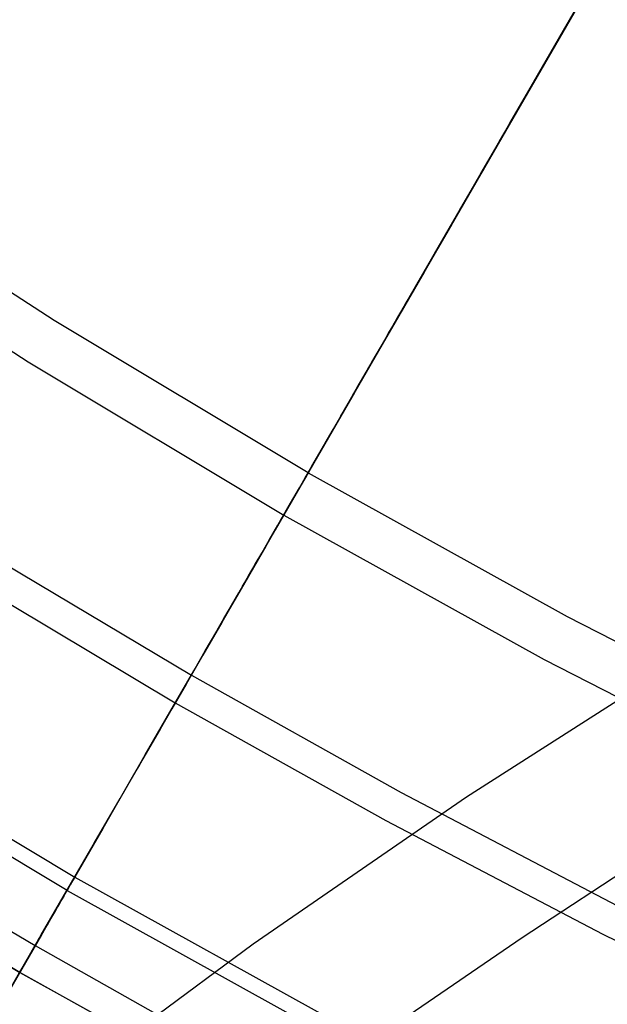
# Model space of a CAD drawing. Header units: millimetres. Extents: x -325 to 325, y -295 to 295.
# Tile 253 of 256: x -62 to -54, y -108 to -94. Entities that reach past the tile are written whole.
import ezdxf

# ---------------------------------------------------------------- set-up
doc = ezdxf.new("R2010")
doc.units = ezdxf.units.MM
doc.layers.add('Default', color=7, linetype='Continuous', true_color=0x000000)

msp = doc.modelspace()

# ---------------------------------------------------------------- linework, layer by layer
at = {"layer": 'Default', "extrusion": (0.866025, -0.5, 2.5748e-17)}
msp.add_lwpolyline([(-15.85, 149.244), (-15.92, 145.117), (-16.131, 140.995), (-16.482, 136.883), (-16.973, 132.785), (-17.603, 128.706), (-18.371, 124.651), (-19.278, 120.624), (-20.32, 116.631), (-21.498, 112.675), (-22.81, 108.762), (-24.255, 104.896), (-25.83, 101.081), (-27.535, 97.322), (-29.366, 93.623), (-31.322, 89.989), (-33.401, 86.424), (-35.6, 82.931), (-37.917, 79.515), (-40.349, 76.18), (-42.892, 72.93), (-45.545, 69.768), (-48.304, 66.699), (-51.166, 63.725), (-54.128, 60.85), (-57.186, 58.078), (-60.336, 55.412), (-63.575, 52.854), (-66.9, 50.408), (-70.306, 48.077), (-73.789, 45.863), (-77.346, 43.769), (-80.972, 41.798), (-84.663, 39.951), (-88.414, 38.23), (-92.222, 36.639), (-96.082, 35.178), (-99.99, 33.849), (-103.94, 32.654), (-107.929, 31.594), (-111.952, 30.671), (-116.004, 29.885)], dxfattribs=at)
at = {"layer": 'Default', "extrusion": (0.866025, -0.5, -1.05062e-16)}
msp.add_lwpolyline([(-116.662, 30.987), (-112.651, 31.765), (-108.668, 32.68), (-104.718, 33.729), (-100.807, 34.912), (-96.938, 36.228), (-93.116, 37.674), (-89.346, 39.25), (-85.631, 40.953), (-81.977, 42.782), (-78.387, 44.734), (-74.866, 46.808), (-71.417, 49), (-68.045, 51.308), (-64.753, 53.729), (-61.546, 56.262), (-58.427, 58.902), (-55.399, 61.646), (-52.467, 64.492), (-49.633, 67.437), (-46.901, 70.476), (-44.275, 73.606), (-41.756, 76.824), (-39.348, 80.126), (-37.055, 83.508), (-34.877, 86.966), (-32.819, 90.496), (-30.882, 94.095), (-29.069, 97.757), (-27.382, 101.479), (-25.822, 105.256), (-24.392, 109.084), (-23.092, 112.958), (-21.926, 116.874), (-20.894, 120.828), (-19.996, 124.815), (-19.235, 128.83), (-18.612, 132.868), (-18.126, 136.926), (-17.778, 140.997), (-17.57, 145.079), (-17.5, 149.164)], dxfattribs=at)
at = {"layer": 'Default'}
for points in [[(-61.26, -106.106), (-64.886, -103.929), (-68.435, -101.627), (-71.902, -99.204), (-75.283, -96.663), (-78.575, -94.007), (-81.773, -91.239), (-84.873, -88.362), (-87.873, -85.38), (-90.767, -82.296), (-93.554, -79.114), (-96.229, -75.838), (-98.789, -72.472), (-101.232, -69.019), (-103.553, -65.483), (-105.752, -61.87), (-107.825, -58.183), (-109.769, -54.427), (-111.582, -50.605)], [(-112.747, -51.134), (-110.914, -54.995), (-108.95, -58.79), (-106.856, -62.516), (-104.635, -66.167), (-102.288, -69.739), (-99.82, -73.228), (-97.233, -76.63), (-94.53, -79.94), (-91.715, -83.155), (-88.79, -86.272), (-85.759, -89.285), (-82.626, -92.192), (-79.395, -94.989), (-76.069, -97.673), (-72.653, -100.24), (-69.149, -102.688), (-65.564, -105.014), (-61.9, -107.214)], [(-61.9, -107.214), (-65.564, -105.014), (-69.149, -102.688), (-72.653, -100.24), (-76.069, -97.673), (-79.395, -94.989), (-82.626, -92.192), (-85.759, -89.285), (-88.79, -86.272), (-91.715, -83.155), (-94.53, -79.94), (-97.233, -76.63), (-99.82, -73.228), (-102.288, -69.739), (-104.635, -66.167), (-106.856, -62.516), (-108.95, -58.79), (-110.914, -54.995), (-112.747, -51.134)], [(-58.002, -100.462), (-61.435, -98.4), (-64.795, -96.221), (-68.077, -93.927), (-71.279, -91.522), (-74.395, -89.007), (-77.423, -86.386), (-80.359, -83.662), (-83.199, -80.839), (-85.939, -77.919), (-88.577, -74.906), (-91.11, -71.804), (-93.534, -68.617), (-95.847, -65.347), (-98.045, -62), (-100.127, -58.579), (-102.089, -55.088), (-103.93, -51.532)], [(-104.52, -51.824), (-102.669, -55.401), (-100.695, -58.911), (-98.602, -62.352), (-96.391, -65.718), (-94.065, -69.006), (-91.627, -72.212), (-89.08, -75.331), (-86.427, -78.361), (-83.671, -81.298), (-80.815, -84.137), (-77.863, -86.876), (-74.817, -89.512), (-71.683, -92.041), (-68.464, -94.461), (-65.162, -96.767), (-61.784, -98.959), (-58.331, -101.032)], [(-106.731, -52.982), (-104.865, -56.586), (-102.895, -60.095), (-100.826, -63.504), (-98.666, -66.811), (-96.421, -70.011), (-94.098, -73.105), (-91.702, -76.088), (-89.241, -78.96), (-86.721, -81.719), (-84.149, -84.366), (-81.529, -86.9), (-78.869, -89.321), (-76.175, -91.63), (-73.451, -93.828), (-70.704, -95.915), (-67.938, -97.893), (-65.159, -99.765), (-62.371, -101.531), (-59.579, -103.194)], [(-107.12, -53.175), (-105.246, -56.792), (-103.269, -60.313), (-101.193, -63.735), (-99.025, -67.054), (-96.772, -70.266), (-94.44, -73.37), (-92.036, -76.364), (-89.566, -79.247), (-87.037, -82.017), (-84.455, -84.673), (-81.826, -87.216), (-79.156, -89.646), (-76.452, -91.963), (-73.718, -94.169), (-70.961, -96.264), (-68.185, -98.249), (-65.396, -100.127), (-62.598, -101.9), (-59.796, -103.569)], [(-109.582, -54.334), (-107.641, -58.084), (-105.572, -61.765), (-103.377, -65.372), (-101.059, -68.901), (-98.621, -72.348), (-96.065, -75.709), (-93.395, -78.98), (-90.613, -82.156), (-87.723, -85.235), (-84.729, -88.212), (-81.634, -91.084), (-78.441, -93.847), (-75.155, -96.499), (-71.78, -99.036), (-68.319, -101.454), (-64.776, -103.752), (-61.156, -105.926)], [(-92.329, -81.84), (-90.874, -83.452), (-89.387, -85.043), (-87.868, -86.612), (-86.318, -88.157), (-84.737, -89.677), (-83.126, -91.173), (-81.485, -92.642), (-79.816, -94.084), (-78.118, -95.498), (-76.393, -96.884), (-74.64, -98.24), (-72.862, -99.566), (-71.058, -100.862), (-69.23, -102.125), (-67.378, -103.356), (-65.504, -104.554), (-63.607, -105.719), (-61.689, -106.849)], [(-40.483, -96.461), (-43.671, -97.922), (-46.806, -99.493), (-49.885, -101.171), (-52.904, -102.956), (-55.859, -104.844), (-58.746, -106.834), (-61.563, -108.922)], [(-41.463, -99.094), (-43.23, -99.93), (-44.982, -100.802), (-46.717, -101.708), (-48.434, -102.649), (-50.133, -103.624), (-51.811, -104.632), (-53.47, -105.673), (-55.106, -106.746), (-56.72, -107.85)], [(-58.002, -100.462), (-54.5, -102.404), (-50.933, -104.225), (-47.305, -105.92), (-43.621, -107.49), (-39.885, -108.932)], [(-58.331, -101.032), (-54.809, -102.986), (-51.222, -104.816), (-47.573, -106.522), (-43.868, -108.1), (-40.111, -109.55)], [(-59.579, -103.194), (-56.743, -104.78), (-53.819, -106.312), (-50.809, -107.783), (-47.713, -109.189), (-44.531, -110.524), (-41.267, -111.784)], [(-59.796, -103.569), (-56.949, -105.162), (-54.015, -106.698), (-50.994, -108.175), (-47.886, -109.586), (-44.693, -110.926), (-41.417, -112.191)], [(-61.156, -105.926), (-57.464, -107.974), (-53.703, -109.893), (-49.878, -111.681), (-45.993, -113.336), (-42.054, -114.856)], [(-61.26, -106.106), (-57.562, -108.158), (-53.794, -110.08), (-49.963, -111.871), (-46.071, -113.529), (-42.125, -115.051)], [(-61.689, -106.849), (-59.752, -107.945), (-57.795, -109.005), (-55.82, -110.029), (-53.828, -111.018), (-51.82, -111.969), (-49.796, -112.884), (-47.758, -113.761), (-45.708, -114.6), (-43.645, -115.401), (-41.571, -116.164)], [(-61.9, -107.214), (-58.163, -109.287), (-54.356, -111.229), (-50.484, -113.039), (-46.552, -114.714), (-42.565, -116.253)], [(-61.9, -107.214), (-58.163, -109.287), (-54.356, -111.229), (-50.484, -113.039), (-46.552, -114.714), (-42.565, -116.253)], [(-39.397, -117.364), (-42.874, -116.139), (-46.266, -114.83), (-49.571, -113.442), (-52.788, -111.981), (-55.916, -110.453), (-58.953, -108.862), (-61.9, -107.214)]]:
    msp.add_lwpolyline(points, dxfattribs=at)
at = {"layer": 'Default', "extrusion": (0.866025, -0.5, -6.76314e-16)}
msp.add_lwpolyline([(-117.634, 129.805), (-117.727, 130.916), (-117.797, 132.042), (-117.843, 133.183), (-117.865, 134.338), (-117.861, 135.506), (-117.831, 136.687), (-117.773, 137.881), (-117.688, 139.086), (-117.573, 140.301), (-117.429, 141.527), (-117.254, 142.761), (-117.048, 144.003), (-116.81, 145.252), (-116.539, 146.507), (-116.235, 147.767), (-115.897, 149.03), (-115.524, 150.296), (-115.115, 151.562), (-114.672, 152.828), (-114.192, 154.092), (-113.676, 155.353), (-113.124, 156.61), (-112.534, 157.86), (-111.908, 159.103), (-111.245, 160.337), (-110.545, 161.56), (-109.809, 162.771), (-109.036, 163.967), (-108.226, 165.149), (-107.381, 166.313), (-106.501, 167.459), (-105.586, 168.584), (-104.637, 169.688), (-103.655, 170.769), (-102.64, 171.824), (-101.594, 172.854), (-100.517, 173.857), (-99.411, 174.83), (-98.277, 175.773), (-97.116, 176.685), (-95.929, 177.565), (-94.718, 178.411), (-93.484, 179.223), (-92.229, 179.999), (-90.954, 180.739), (-89.66, 181.442), (-88.35, 182.108), (-87.025, 182.735), (-85.687, 183.324), (-84.337, 183.874), (-82.977, 184.384), (-81.608, 184.856), (-80.233, 185.288), (-78.852, 185.68), (-77.469, 186.033), (-76.083, 186.347), (-74.698, 186.623), (-73.313, 186.859), (-71.932, 187.058), (-70.554, 187.219), (-69.183, 187.343), (-67.819, 187.431), (-66.463, 187.483), (-65.116, 187.5)], dxfattribs=at)
at = {"layer": 'Default', "extrusion": (0.866025, -0.5, -3.62657e-16)}
msp.add_lwpolyline([(-65.116, 190.25), (-67.041, 190.217), (-68.963, 190.117), (-70.88, 189.95), (-72.791, 189.717), (-74.692, 189.418), (-76.582, 189.053), (-78.458, 188.623), (-80.318, 188.128), (-82.159, 187.568), (-83.981, 186.946), (-85.779, 186.26), (-87.553, 185.513), (-89.299, 184.704), (-91.017, 183.836), (-92.703, 182.908), (-94.357, 181.923), (-95.975, 180.88), (-97.556, 179.783), (-99.097, 178.631), (-100.599, 177.426), (-102.057, 176.17), (-103.471, 174.864), (-104.839, 173.51), (-106.159, 172.11), (-107.43, 170.664), (-108.649, 169.175), (-109.817, 167.645), (-110.931, 166.076), (-111.989, 164.468), (-112.992, 162.825), (-113.936, 161.148), (-114.822, 159.44), (-115.648, 157.701), (-116.414, 155.935), (-117.118, 154.144), (-117.759, 152.329), (-118.337, 150.493), (-118.85, 148.638), (-119.3, 146.767), (-119.684, 144.881), (-120.002, 142.983), (-120.255, 141.075), (-120.441, 139.159), (-120.56, 137.238), (-120.613, 135.314), (-120.6, 133.389), (-120.519, 131.466), (-120.372, 129.547)], dxfattribs=at)
at = {"layer": 'Default', "extrusion": (0.866025, -0.5, -8.46625e-16)}
msp.add_lwpolyline([(-114.896, 130.063), (-115.029, 131.792), (-115.101, 133.524), (-115.114, 135.258), (-115.066, 136.991), (-114.958, 138.722), (-114.791, 140.448), (-114.563, 142.167), (-114.276, 143.877), (-113.93, 145.576), (-113.525, 147.262), (-113.063, 148.933), (-112.542, 150.587), (-111.964, 152.222), (-111.33, 153.836), (-110.641, 155.427), (-109.896, 156.993), (-109.098, 158.532), (-108.247, 160.043), (-107.344, 161.523), (-106.391, 162.971), (-105.387, 164.385), (-104.335, 165.764), (-103.236, 167.105), (-102.092, 168.407), (-100.902, 169.669), (-99.67, 170.889), (-98.396, 172.066), (-97.082, 173.197), (-95.73, 174.282), (-94.341, 175.32), (-92.917, 176.309), (-91.459, 177.248), (-89.969, 178.136), (-88.45, 178.971), (-86.903, 179.754), (-85.329, 180.482), (-83.731, 181.156), (-82.111, 181.773), (-80.47, 182.334), (-78.811, 182.838), (-77.136, 183.284), (-75.446, 183.671), (-73.743, 184), (-72.03, 184.27), (-70.309, 184.48), (-68.582, 184.63), (-66.85, 184.72), (-65.116, 184.75)], dxfattribs=at)
at = {"layer": 'Default', "extrusion": (0.866025, -0.5, 2.95888e-16)}
msp.add_lwpolyline([(-117.634, 129.805), (-117.727, 130.916), (-117.797, 132.042), (-117.843, 133.183), (-117.865, 134.338), (-117.861, 135.506), (-117.831, 136.687), (-117.773, 137.881), (-117.688, 139.086), (-117.573, 140.301), (-117.429, 141.527), (-117.254, 142.761), (-117.048, 144.003), (-116.81, 145.252), (-116.539, 146.507), (-116.235, 147.767), (-115.897, 149.03), (-115.524, 150.296), (-115.115, 151.562), (-114.672, 152.828), (-114.192, 154.092), (-113.676, 155.353), (-113.124, 156.61), (-112.534, 157.86), (-111.908, 159.103), (-111.245, 160.337), (-110.545, 161.56), (-109.809, 162.771), (-109.036, 163.967), (-108.226, 165.149), (-107.381, 166.313), (-106.501, 167.459), (-105.586, 168.584), (-104.637, 169.688), (-103.655, 170.769), (-102.64, 171.824), (-101.594, 172.854), (-100.517, 173.857), (-99.411, 174.83), (-98.277, 175.773), (-97.116, 176.685), (-95.929, 177.565), (-94.718, 178.411), (-93.484, 179.223), (-92.229, 179.999), (-90.954, 180.739), (-89.66, 181.442), (-88.35, 182.108), (-87.025, 182.735), (-85.687, 183.324), (-84.337, 183.874), (-82.977, 184.384), (-81.608, 184.856), (-80.233, 185.288), (-78.852, 185.68), (-77.469, 186.033), (-76.083, 186.347), (-74.698, 186.623), (-73.313, 186.859), (-71.932, 187.058), (-70.554, 187.219), (-69.183, 187.343), (-67.819, 187.431), (-66.463, 187.483), (-65.116, 187.5)], dxfattribs=at)
at = {"layer": 'Default', "extrusion": (0.866025, -0.5, -6.86652e-16)}
msp.add_lwpolyline([(-111, 102.53), (-110.823, 101.501), (-110.682, 100.468), (-110.577, 99.429), (-110.508, 98.388), (-110.476, 97.345), (-110.479, 96.302), (-110.518, 95.259), (-110.594, 94.219), (-110.705, 93.181), (-110.853, 92.148), (-111.036, 91.121), (-111.254, 90.101), (-111.508, 89.089), (-111.797, 88.086), (-112.12, 87.094), (-112.477, 86.113), (-112.868, 85.146), (-113.292, 84.193), (-113.75, 83.255), (-114.239, 82.333), (-114.76, 81.429), (-115.312, 80.544), (-115.894, 79.678), (-116.506, 78.832), (-117.146, 78.009), (-117.815, 77.208), (-118.511, 76.431), (-119.234, 75.678), (-119.982, 74.951), (-120.755, 74.25), (-121.552, 73.577), (-122.372, 72.931), (-123.214, 72.314), (-124.076, 71.727), (-124.958, 71.17), (-125.859, 70.644), (-126.778, 70.149), (-127.713, 69.686), (-128.664, 69.256), (-129.629, 68.859), (-130.607, 68.496), (-131.597, 68.167), (-132.598, 67.873), (-133.609, 67.613), (-134.628, 67.388), (-135.654, 67.199), (-136.686, 67.046), (-137.723, 66.928), (-138.763, 66.846), (-139.805, 66.801), (-140.849, 66.791), (-141.892, 66.818), (-142.933, 66.881), (-143.972, 66.979), (-145.007, 67.114), (-146.036, 67.284), (-147.059, 67.49), (-148.074, 67.732), (-149.08, 68.008), (-150.076, 68.319), (-151.061, 68.664), (-152.033, 69.043), (-152.992, 69.456), (-153.935, 69.901), (-154.863, 70.379), (-155.773, 70.889), (-156.665, 71.43), (-157.538, 72.001), (-158.391, 72.603), (-159.222, 73.233), (-160.031, 73.892), (-160.817, 74.579), (-161.579, 75.292), (-162.315, 76.031), (-163.025, 76.796), (-163.708, 77.584), (-164.364, 78.396), (-164.991, 79.23), (-165.589, 80.085), (-166.157, 80.96), (-166.694, 81.855)], dxfattribs=at)
at = {"layer": 'Default', "extrusion": (-0.093104, -0.161261, 0.98251)}
for points in [[(-0.005, -95.466), (-0.1, -95.465), (-0.194, -95.46), (-0.289, -95.452), (-0.383, -95.44), (-0.477, -95.425), (-0.57, -95.407), (-0.663, -95.386), (-0.754, -95.362), (-0.845, -95.335), (-0.935, -95.304), (-1.024, -95.27), (-1.112, -95.234), (-1.198, -95.194), (-1.283, -95.151), (-1.366, -95.106), (-1.448, -95.057), (-1.527, -95.006), (-1.606, -94.952), (-1.682, -94.896), (-1.756, -94.836), (-1.828, -94.775), (-1.898, -94.71), (-1.966, -94.644), (-2.031, -94.575), (-2.094, -94.504), (-2.155, -94.431), (-2.213, -94.356), (-2.268, -94.278), (-2.32, -94.199), (-2.37, -94.119), (-2.417, -94.036), (-2.461, -93.952), (-2.503, -93.866), (-2.541, -93.78), (-2.576, -93.691), (-2.608, -93.602), (-2.637, -93.512), (-2.663, -93.42), (-2.686, -93.328), (-2.705, -93.235), (-2.721, -93.142), (-2.735, -93.048), (-2.744, -92.953), (-2.751, -92.859), (-2.754, -92.764), (-2.754, -92.669), (-2.751, -92.574), (-2.744, -92.479), (-2.735, -92.385), (-2.721, -92.291), (-2.705, -92.197), (-2.686, -92.104), (-2.663, -92.012), (-2.637, -91.921), (-2.608, -91.83), (-2.576, -91.741), (-2.541, -91.653), (-2.503, -91.566), (-2.461, -91.48), (-2.417, -91.396), (-2.37, -91.314), (-2.32, -91.233), (-2.268, -91.154), (-2.213, -91.077), (-2.155, -91.002), (-2.094, -90.928), (-2.031, -90.857), (-1.966, -90.789), (-1.898, -90.722), (-1.828, -90.658), (-1.756, -90.596), (-1.682, -90.537), (-1.606, -90.48), (-1.527, -90.426), (-1.448, -90.375), (-1.366, -90.327), (-1.283, -90.281), (-1.198, -90.239), (-1.112, -90.199), (-1.024, -90.162), (-0.935, -90.128), (-0.845, -90.098), (-0.754, -90.07), (-0.663, -90.046), (-0.57, -90.025), (-0.477, -90.007), (-0.383, -89.992), (-0.289, -89.981), (-0.194, -89.973), (-0.1, -89.968), (-0.005, -89.966)], [(-0.005, -89.966), (0.09, -89.968), (0.185, -89.973), (0.28, -89.981), (0.374, -89.992), (0.468, -90.007), (0.561, -90.025), (0.654, -90.046), (0.745, -90.07), (0.836, -90.098), (0.926, -90.128), (1.015, -90.162), (1.102, -90.199), (1.189, -90.239), (1.273, -90.281), (1.357, -90.327), (1.438, -90.375), (1.518, -90.426), (1.596, -90.48), (1.673, -90.537), (1.747, -90.596), (1.819, -90.658), (1.889, -90.722), (1.957, -90.789), (2.022, -90.857), (2.085, -90.928), (2.145, -91.002), (2.203, -91.077), (2.259, -91.154), (2.311, -91.233), (2.361, -91.314), (2.408, -91.396), (2.452, -91.48), (2.493, -91.566), (2.531, -91.653), (2.567, -91.741), (2.599, -91.83), (2.628, -91.921), (2.654, -92.012), (2.676, -92.104), (2.696, -92.197), (2.712, -92.291), (2.725, -92.385), (2.735, -92.479), (2.742, -92.574), (2.745, -92.669), (2.745, -92.764), (2.742, -92.859), (2.735, -92.953), (2.725, -93.048), (2.712, -93.142), (2.696, -93.235), (2.676, -93.328), (2.654, -93.42), (2.628, -93.512), (2.599, -93.602), (2.567, -93.691), (2.531, -93.78), (2.493, -93.866), (2.452, -93.952), (2.408, -94.036), (2.361, -94.119), (2.311, -94.199), (2.259, -94.278), (2.203, -94.356), (2.145, -94.431), (2.085, -94.504), (2.022, -94.575), (1.957, -94.644), (1.889, -94.71), (1.819, -94.775), (1.747, -94.836), (1.673, -94.896), (1.596, -94.952), (1.518, -95.006), (1.438, -95.057), (1.357, -95.106), (1.273, -95.151), (1.189, -95.194), (1.102, -95.234), (1.015, -95.27), (0.926, -95.304), (0.836, -95.335), (0.745, -95.362), (0.654, -95.386), (0.561, -95.407), (0.468, -95.425), (0.374, -95.44), (0.28, -95.452), (0.185, -95.46), (0.09, -95.465), (-0.005, -95.466)]]:
    msp.add_lwpolyline(points, dxfattribs=at)
at = {"layer": 'Default', "extrusion": (0.866025, -0.5, -3.5956e-15)}
msp.add_lwpolyline([(-114.896, 130.063), (-113.883, 120.846), (-112.584, 111.666), (-111, 102.53)], dxfattribs=at)
at = {"layer": 'Default', "extrusion": (0.866025, -0.5, -3.2331e-16)}
msp.add_lwpolyline([(-164.313, 83.23), (-163.967, 82.648), (-163.605, 82.071), (-163.226, 81.5), (-162.831, 80.935), (-162.419, 80.378), (-161.991, 79.828), (-161.547, 79.287), (-161.087, 78.755), (-160.612, 78.232), (-160.122, 77.721), (-159.616, 77.22), (-159.096, 76.731), (-158.562, 76.255), (-158.015, 75.791), (-157.454, 75.341), (-156.88, 74.905), (-156.295, 74.484), (-155.698, 74.078), (-155.089, 73.687), (-154.471, 73.313), (-153.842, 72.955), (-153.205, 72.614), (-152.559, 72.289), (-151.906, 71.983), (-151.245, 71.694), (-150.578, 71.423), (-149.906, 71.17), (-149.229, 70.935), (-148.548, 70.719), (-147.863, 70.521), (-147.176, 70.341), (-146.487, 70.18), (-145.796, 70.038), (-145.106, 69.913), (-144.415, 69.807), (-143.726, 69.719), (-143.038, 69.649), (-142.352, 69.596), (-141.669, 69.561), (-140.99, 69.543), (-140.315, 69.542), (-139.645, 69.557), (-138.979, 69.588), (-138.32, 69.636), (-137.667, 69.698), (-137.02, 69.776), (-136.381, 69.868), (-135.75, 69.974), (-135.126, 70.093), (-134.511, 70.226), (-133.904, 70.372), (-133.306, 70.53), (-132.718, 70.7), (-132.139, 70.881), (-131.57, 71.073), (-131.011, 71.275), (-130.462, 71.487), (-129.923, 71.709), (-129.395, 71.939), (-128.877, 72.178), (-128.37, 72.425), (-127.873, 72.679), (-127.387, 72.94), (-126.912, 73.208), (-126.166, 73.655), (-125.422, 74.134), (-124.681, 74.645), (-123.945, 75.19), (-123.215, 75.769), (-122.495, 76.383), (-122.138, 76.703), (-121.785, 77.032), (-121.434, 77.369), (-121.087, 77.715), (-120.744, 78.07), (-120.405, 78.434), (-120.071, 78.806), (-119.74, 79.187), (-119.415, 79.577), (-119.095, 79.976), (-118.781, 80.383), (-118.472, 80.798), (-118.169, 81.222), (-117.873, 81.654), (-117.583, 82.095), (-117.301, 82.543), (-117.025, 82.999), (-116.757, 83.464), (-116.497, 83.935), (-116.245, 84.414), (-116.002, 84.901), (-115.767, 85.394), (-115.541, 85.894), (-115.324, 86.401), (-115.116, 86.914), (-114.919, 87.433), (-114.731, 87.958), (-114.553, 88.488), (-114.386, 89.024), (-114.229, 89.565), (-114.083, 90.11), (-113.948, 90.66), (-113.824, 91.214), (-113.711, 91.771), (-113.61, 92.332), (-113.52, 92.895), (-113.442, 93.461), (-113.375, 94.03), (-113.321, 94.6), (-113.278, 95.172), (-113.248, 95.745), (-113.229, 96.319), (-113.223, 96.894), (-113.228, 97.468), (-113.246, 98.042), (-113.275, 98.615), (-113.317, 99.187), (-113.37, 99.758), (-113.435, 100.326), (-113.512, 100.893), (-113.601, 101.457), (-113.701, 102.018)], dxfattribs=at)
at = {"layer": 'Default', "extrusion": (0.866025, -0.5, -2.2206e-15)}
msp.add_lwpolyline([(-113.701, 102.018), (-114.925, 108.91), (-115.989, 115.843), (-116.893, 122.81), (-117.634, 129.805)], dxfattribs=at)
at = {"layer": 'Default', "extrusion": (-0.070102, -0.12142, 0.990123)}
for points in [[(-0.005, -95.852), (-0.067, -95.853), (-0.13, -95.855), (-0.193, -95.858), (-0.257, -95.863), (-0.321, -95.87), (-0.385, -95.878), (-0.45, -95.888), (-0.514, -95.9), (-0.579, -95.913), (-0.644, -95.927), (-0.71, -95.944), (-0.775, -95.962), (-0.839, -95.982), (-0.904, -96.003), (-0.969, -96.026), (-1.033, -96.051), (-1.097, -96.078), (-1.16, -96.106), (-1.223, -96.137), (-1.286, -96.168), (-1.347, -96.202), (-1.408, -96.237), (-1.469, -96.274), (-1.528, -96.312), (-1.587, -96.352), (-1.644, -96.394), (-1.701, -96.437), (-1.756, -96.482), (-1.81, -96.528), (-1.864, -96.575), (-1.915, -96.624), (-1.966, -96.674), (-2.015, -96.726), (-2.063, -96.778), (-2.109, -96.832), (-2.154, -96.887), (-2.198, -96.943), (-2.239, -96.999), (-2.28, -97.057), (-2.318, -97.116), (-2.355, -97.175), (-2.391, -97.235), (-2.424, -97.295), (-2.457, -97.357), (-2.487, -97.418), (-2.516, -97.48), (-2.542, -97.543), (-2.568, -97.606), (-2.591, -97.669), (-2.613, -97.732), (-2.634, -97.795), (-2.652, -97.858), (-2.669, -97.922), (-2.684, -97.985), (-2.698, -98.048), (-2.71, -98.111), (-2.721, -98.173), (-2.73, -98.236), (-2.738, -98.298), (-2.744, -98.36), (-2.749, -98.421), (-2.752, -98.482), (-2.754, -98.542), (-2.755, -98.602), (-2.754, -98.662), (-2.752, -98.722), (-2.749, -98.783), (-2.744, -98.844), (-2.738, -98.906), (-2.73, -98.968), (-2.721, -99.03), (-2.71, -99.093), (-2.698, -99.156), (-2.684, -99.219), (-2.669, -99.282), (-2.652, -99.345), (-2.634, -99.409), (-2.613, -99.472), (-2.591, -99.535), (-2.568, -99.598), (-2.542, -99.661), (-2.516, -99.723), (-2.487, -99.785), (-2.457, -99.847), (-2.424, -99.908), (-2.391, -99.969), (-2.355, -100.029), (-2.318, -100.088), (-2.28, -100.147), (-2.239, -100.204), (-2.198, -100.261), (-2.154, -100.317), (-2.109, -100.372), (-2.063, -100.425), (-2.015, -100.478), (-1.966, -100.529), (-1.915, -100.58), (-1.864, -100.628), (-1.81, -100.676), (-1.756, -100.722), (-1.701, -100.767), (-1.644, -100.81), (-1.587, -100.851), (-1.528, -100.891), (-1.469, -100.93), (-1.408, -100.967), (-1.347, -101.002), (-1.286, -101.035), (-1.223, -101.067), (-1.16, -101.097), (-1.097, -101.126), (-1.033, -101.152), (-0.969, -101.177), (-0.904, -101.201), (-0.839, -101.222), (-0.775, -101.242), (-0.71, -101.26), (-0.644, -101.276), (-0.579, -101.291), (-0.514, -101.304), (-0.45, -101.316), (-0.385, -101.325), (-0.321, -101.334), (-0.257, -101.34), (-0.193, -101.345), (-0.13, -101.349), (-0.067, -101.351), (-0.005, -101.352)], [(-0.005, -101.352), (0.058, -101.351), (0.121, -101.349), (0.184, -101.345), (0.247, -101.34), (0.312, -101.334), (0.376, -101.325), (0.44, -101.316), (0.505, -101.304), (0.57, -101.291), (0.635, -101.276), (0.7, -101.26), (0.765, -101.242), (0.83, -101.222), (0.895, -101.201), (0.96, -101.177), (1.024, -101.152), (1.088, -101.126), (1.151, -101.097), (1.214, -101.067), (1.276, -101.035), (1.338, -101.002), (1.399, -100.967), (1.459, -100.93), (1.519, -100.891), (1.577, -100.851), (1.635, -100.81), (1.691, -100.767), (1.747, -100.722), (1.801, -100.676), (1.854, -100.628), (1.906, -100.58), (1.957, -100.529), (2.006, -100.478), (2.054, -100.425), (2.1, -100.372), (2.145, -100.317), (2.188, -100.261), (2.23, -100.204), (2.271, -100.147), (2.309, -100.088), (2.346, -100.029), (2.382, -99.969), (2.415, -99.908), (2.447, -99.847), (2.478, -99.785), (2.506, -99.723), (2.533, -99.661), (2.559, -99.598), (2.582, -99.535), (2.604, -99.472), (2.624, -99.409), (2.643, -99.345), (2.66, -99.282), (2.675, -99.219), (2.689, -99.156), (2.701, -99.093), (2.712, -99.03), (2.721, -98.968), (2.729, -98.906), (2.735, -98.844), (2.739, -98.783), (2.743, -98.722), (2.745, -98.662), (2.745, -98.602), (2.745, -98.542), (2.743, -98.482), (2.739, -98.421), (2.735, -98.36), (2.729, -98.298), (2.721, -98.236), (2.712, -98.173), (2.701, -98.111), (2.689, -98.048), (2.675, -97.985), (2.66, -97.922), (2.643, -97.858), (2.624, -97.795), (2.604, -97.732), (2.582, -97.669), (2.559, -97.606), (2.533, -97.543), (2.506, -97.48), (2.478, -97.418), (2.447, -97.357), (2.415, -97.295), (2.382, -97.235), (2.346, -97.175), (2.309, -97.116), (2.271, -97.057), (2.23, -96.999), (2.188, -96.943), (2.145, -96.887), (2.1, -96.832), (2.054, -96.778), (2.006, -96.726), (1.957, -96.674), (1.906, -96.624), (1.854, -96.575), (1.801, -96.528), (1.747, -96.482), (1.691, -96.437), (1.635, -96.394), (1.577, -96.352), (1.519, -96.312), (1.459, -96.274), (1.399, -96.237), (1.338, -96.202), (1.276, -96.168), (1.214, -96.137), (1.151, -96.106), (1.088, -96.078), (1.024, -96.051), (0.96, -96.026), (0.895, -96.003), (0.83, -95.982), (0.765, -95.962), (0.7, -95.944), (0.635, -95.927), (0.57, -95.913), (0.505, -95.9), (0.44, -95.888), (0.376, -95.878), (0.312, -95.87), (0.247, -95.863), (0.184, -95.858), (0.121, -95.855), (0.058, -95.853), (-0.005, -95.852)]]:
    msp.add_lwpolyline(points, dxfattribs=at)
at = {"layer": 'Default', "extrusion": (-0.04687, -0.081181, 0.995597)}
for points in [[(-0.005, -102.198), (-0.1, -102.2), (-0.194, -102.205), (-0.289, -102.213), (-0.383, -102.224), (-0.477, -102.239), (-0.57, -102.257), (-0.663, -102.278), (-0.754, -102.302), (-0.845, -102.33), (-0.935, -102.36), (-1.024, -102.394), (-1.112, -102.431), (-1.198, -102.47), (-1.283, -102.513), (-1.366, -102.559), (-1.448, -102.607), (-1.527, -102.658), (-1.606, -102.712), (-1.682, -102.769), (-1.756, -102.828), (-1.828, -102.89), (-1.898, -102.954), (-1.966, -103.02), (-2.031, -103.089), (-2.094, -103.16), (-2.155, -103.233), (-2.213, -103.309), (-2.268, -103.386), (-2.32, -103.465), (-2.37, -103.546), (-2.417, -103.628), (-2.461, -103.712), (-2.503, -103.798), (-2.541, -103.885), (-2.576, -103.973), (-2.608, -104.062), (-2.637, -104.153), (-2.663, -104.244), (-2.686, -104.336), (-2.705, -104.429), (-2.721, -104.523), (-2.735, -104.617), (-2.744, -104.711), (-2.751, -104.806), (-2.754, -104.901), (-2.754, -104.996), (-2.751, -105.09), (-2.744, -105.185), (-2.735, -105.28), (-2.721, -105.374), (-2.705, -105.467), (-2.686, -105.56), (-2.663, -105.652), (-2.637, -105.744), (-2.608, -105.834), (-2.576, -105.923), (-2.541, -106.011), (-2.503, -106.098), (-2.461, -106.184), (-2.417, -106.268), (-2.37, -106.35), (-2.32, -106.431), (-2.268, -106.51), (-2.213, -106.587), (-2.155, -106.663), (-2.094, -106.736), (-2.031, -106.807), (-1.966, -106.876), (-1.898, -106.942), (-1.828, -107.006), (-1.756, -107.068), (-1.682, -107.127), (-1.606, -107.184), (-1.527, -107.238), (-1.448, -107.289), (-1.366, -107.338), (-1.283, -107.383), (-1.198, -107.426), (-1.112, -107.465), (-1.024, -107.502), (-0.935, -107.536), (-0.845, -107.566), (-0.754, -107.594), (-0.663, -107.618), (-0.57, -107.639), (-0.477, -107.657), (-0.383, -107.672), (-0.289, -107.683), (-0.194, -107.692), (-0.1, -107.696), (-0.005, -107.698)], [(-0.005, -107.698), (0.09, -107.696), (0.185, -107.692), (0.28, -107.683), (0.374, -107.672), (0.468, -107.657), (0.561, -107.639), (0.654, -107.618), (0.745, -107.594), (0.836, -107.566), (0.926, -107.536), (1.015, -107.502), (1.102, -107.465), (1.189, -107.426), (1.273, -107.383), (1.357, -107.338), (1.438, -107.289), (1.518, -107.238), (1.596, -107.184), (1.673, -107.127), (1.747, -107.068), (1.819, -107.006), (1.889, -106.942), (1.957, -106.876), (2.022, -106.807), (2.085, -106.736), (2.145, -106.663), (2.203, -106.587), (2.259, -106.51), (2.311, -106.431), (2.361, -106.35), (2.408, -106.268), (2.452, -106.184), (2.493, -106.098), (2.531, -106.011), (2.567, -105.923), (2.599, -105.834), (2.628, -105.744), (2.654, -105.652), (2.676, -105.56), (2.696, -105.467), (2.712, -105.374), (2.725, -105.28), (2.735, -105.185), (2.742, -105.09), (2.745, -104.996), (2.745, -104.901), (2.742, -104.806), (2.735, -104.711), (2.725, -104.617), (2.712, -104.523), (2.696, -104.429), (2.676, -104.336), (2.654, -104.244), (2.628, -104.153), (2.599, -104.062), (2.567, -103.973), (2.531, -103.885), (2.493, -103.798), (2.452, -103.712), (2.408, -103.628), (2.361, -103.546), (2.311, -103.465), (2.259, -103.386), (2.203, -103.309), (2.145, -103.233), (2.085, -103.16), (2.022, -103.089), (1.957, -103.02), (1.889, -102.954), (1.819, -102.89), (1.747, -102.828), (1.673, -102.769), (1.596, -102.712), (1.518, -102.658), (1.438, -102.607), (1.357, -102.559), (1.273, -102.513), (1.189, -102.47), (1.102, -102.431), (1.015, -102.394), (0.926, -102.36), (0.836, -102.33), (0.745, -102.302), (0.654, -102.278), (0.561, -102.257), (0.468, -102.239), (0.374, -102.224), (0.28, -102.213), (0.185, -102.205), (0.09, -102.2), (-0.005, -102.198)]]:
    msp.add_lwpolyline(points, dxfattribs=at)
at = {"layer": 'Default', "extrusion": (0.866025, -0.5, -6.4662e-16)}
msp.add_lwpolyline([(-164.313, 83.23), (-163.967, 82.648), (-163.605, 82.071), (-163.226, 81.5), (-162.831, 80.935), (-162.419, 80.378), (-161.991, 79.828), (-161.547, 79.287), (-161.087, 78.755), (-160.612, 78.232), (-160.122, 77.721), (-159.616, 77.22), (-159.096, 76.731), (-158.562, 76.255), (-158.015, 75.791), (-157.454, 75.341), (-156.88, 74.905), (-156.295, 74.484), (-155.698, 74.078), (-155.089, 73.687), (-154.471, 73.313), (-153.842, 72.955), (-153.205, 72.614), (-152.559, 72.289), (-151.906, 71.983), (-151.245, 71.694), (-150.578, 71.423), (-149.906, 71.17), (-149.229, 70.935), (-148.548, 70.719), (-147.863, 70.521), (-147.176, 70.341), (-146.487, 70.18), (-145.796, 70.038), (-145.106, 69.913), (-144.415, 69.807), (-143.726, 69.719), (-143.038, 69.649), (-142.352, 69.596), (-141.669, 69.561), (-140.99, 69.543), (-140.315, 69.542), (-139.645, 69.557), (-138.979, 69.588), (-138.32, 69.636), (-137.667, 69.698), (-137.02, 69.776), (-136.381, 69.868), (-135.75, 69.974), (-135.126, 70.093), (-134.511, 70.226), (-133.904, 70.372), (-133.306, 70.53), (-132.718, 70.7), (-132.139, 70.881), (-131.57, 71.073), (-131.011, 71.275), (-130.462, 71.487), (-129.923, 71.709), (-129.395, 71.939), (-128.877, 72.178), (-128.37, 72.425), (-127.873, 72.679), (-127.387, 72.94), (-126.912, 73.208), (-126.166, 73.655), (-125.422, 74.134), (-124.681, 74.645), (-123.945, 75.19), (-123.215, 75.769), (-122.495, 76.383), (-122.138, 76.703), (-121.785, 77.032), (-121.434, 77.369), (-121.087, 77.715), (-120.744, 78.07), (-120.405, 78.434), (-120.071, 78.806), (-119.74, 79.187), (-119.415, 79.577), (-119.095, 79.976), (-118.781, 80.383), (-118.472, 80.798), (-118.169, 81.222), (-117.873, 81.654), (-117.583, 82.095), (-117.301, 82.543), (-117.025, 82.999), (-116.757, 83.464), (-116.497, 83.935), (-116.245, 84.414), (-116.002, 84.901), (-115.767, 85.394), (-115.541, 85.894), (-115.324, 86.401), (-115.116, 86.914), (-114.919, 87.433), (-114.731, 87.958), (-114.553, 88.488), (-114.386, 89.024), (-114.229, 89.565), (-114.083, 90.11), (-113.948, 90.66), (-113.824, 91.214), (-113.711, 91.771), (-113.61, 92.332), (-113.52, 92.895), (-113.442, 93.461), (-113.375, 94.03), (-113.321, 94.6), (-113.278, 95.172), (-113.248, 95.745), (-113.229, 96.319), (-113.223, 96.894), (-113.228, 97.468), (-113.246, 98.042), (-113.275, 98.615), (-113.317, 99.187), (-113.37, 99.758), (-113.435, 100.326), (-113.512, 100.893), (-113.601, 101.457), (-113.701, 102.018)], dxfattribs=at)
at = {"layer": 'Default', "extrusion": (0.866025, -0.5, 2.36542e-15)}
msp.add_lwpolyline([(-113.701, 102.018), (-114.925, 108.91), (-115.989, 115.843), (-116.893, 122.81), (-117.634, 129.805)], dxfattribs=at)
at = {"layer": 'Default', "extrusion": (0.866025, -0.5, 0)}
msp.add_lwpolyline([(-161.931, 84.605), (-161.492, 83.874), (-161.028, 83.158), (-160.539, 82.459), (-160.026, 81.777), (-159.49, 81.114), (-158.932, 80.469), (-158.351, 79.845), (-157.749, 79.24), (-157.127, 78.657), (-156.485, 78.096), (-155.823, 77.557), (-155.144, 77.042), (-154.447, 76.55), (-153.733, 76.083), (-153.004, 75.641), (-152.259, 75.224), (-151.501, 74.833), (-150.73, 74.469), (-149.946, 74.132), (-149.152, 73.822), (-148.347, 73.54), (-147.533, 73.286), (-146.71, 73.06), (-145.88, 72.863), (-145.044, 72.694), (-144.203, 72.555), (-143.357, 72.445), (-142.508, 72.364), (-141.656, 72.313), (-140.804, 72.291), (-139.951, 72.299), (-139.099, 72.336), (-138.248, 72.403), (-137.401, 72.499), (-136.557, 72.625), (-135.718, 72.779), (-134.885, 72.963), (-134.059, 73.175), (-133.241, 73.416), (-132.432, 73.685), (-131.632, 73.982), (-130.843, 74.306), (-130.066, 74.658), (-129.301, 75.036), (-128.55, 75.44), (-127.814, 75.87), (-127.093, 76.326), (-126.388, 76.806), (-125.7, 77.31), (-125.03, 77.838), (-124.378, 78.389), (-123.746, 78.961), (-123.135, 79.556), (-122.544, 80.171), (-121.975, 80.806), (-121.428, 81.461), (-120.904, 82.134), (-120.404, 82.825), (-119.928, 83.533), (-119.477, 84.257), (-119.051, 84.996), (-118.651, 85.749), (-118.278, 86.516), (-117.931, 87.295), (-117.611, 88.086), (-117.319, 88.887), (-117.055, 89.698), (-116.819, 90.518), (-116.612, 91.345), (-116.433, 92.179), (-116.283, 93.019), (-116.163, 93.864), (-116.072, 94.712), (-116.01, 95.562), (-115.978, 96.415), (-115.975, 97.268), (-116.002, 98.12), (-116.058, 98.971), (-116.144, 99.82), (-116.259, 100.665), (-116.403, 101.506)], dxfattribs=at)
at = {"layer": 'Default', "extrusion": (-0.086824, -0.150384, 0.984808)}
for points in [[(0, -109.052), (0, -115.458)], [(0, -115.458), (0, -109.509)]]:
    msp.add_lwpolyline(points, dxfattribs=at)
at = {"layer": 'Default', "extrusion": (0.866025, -0.5, -1.19989e-14)}
msp.add_lwpolyline([(-116.403, 101.506), (-118.017, 110.81), (-119.34, 120.16), (-120.372, 129.547)], dxfattribs=at)
at = {"layer": 'Default', "extrusion": (9.9476e-16, -0.5, 0.866025)}
msp.add_lwpolyline([(99.997, 39.629), (99.937, 43.081), (99.759, 46.528), (99.461, 49.967), (99.045, 53.394), (98.511, 56.805), (97.859, 60.195), (97.091, 63.561), (96.207, 66.898), (95.209, 70.202), (94.097, 73.47), (92.873, 76.698), (91.538, 79.882), (90.094, 83.017), (88.543, 86.101), (86.886, 89.13), (85.125, 92.1), (83.264, 95.007), (81.303, 97.848), (79.245, 100.619), (77.092, 103.318), (74.848, 105.941), (72.515, 108.485), (70.095, 110.947), (67.591, 113.324), (65.007, 115.614), (62.346, 117.812), (59.61, 119.918), (56.803, 121.927), (53.929, 123.839), (50.99, 125.651), (47.991, 127.359), (44.934, 128.964), (41.824, 130.461), (38.664, 131.851), (35.457, 133.131), (32.209, 134.299), (28.922, 135.354), (25.601, 136.296), (22.249, 137.122), (18.871, 137.832), (15.47, 138.425), (12.051, 138.9), (8.617, 139.257), (5.173, 139.495), (1.723, 139.614), (-1.729, 139.614), (-5.179, 139.495), (-8.623, 139.257), (-12.057, 138.9), (-15.476, 138.425), (-18.877, 137.832), (-22.255, 137.122), (-25.607, 136.296), (-28.928, 135.354), (-32.215, 134.299), (-35.464, 133.131), (-38.67, 131.851), (-41.83, 130.461), (-44.94, 128.964), (-47.997, 127.359), (-50.996, 125.651), (-53.935, 123.839), (-56.81, 121.927), (-59.616, 119.918), (-62.352, 117.812), (-65.013, 115.614), (-67.597, 113.324), (-70.101, 110.947), (-72.521, 108.485), (-74.854, 105.941), (-77.098, 103.318), (-79.251, 100.619), (-81.309, 97.848), (-83.27, 95.007), (-85.132, 92.1), (-86.892, 89.13), (-88.549, 86.101), (-90.1, 83.017), (-91.544, 79.882), (-92.879, 76.698), (-94.103, 73.47), (-95.215, 70.202), (-96.213, 66.898), (-97.097, 63.561), (-97.865, 60.195), (-98.517, 56.805), (-99.051, 53.394), (-99.467, 49.967), (-99.765, 46.528), (-99.943, 43.081), (-100.003, 39.629)], dxfattribs=at)
at = {"layer": 'Default', "extrusion": (-0.25, -0.433013, 0.866025)}
msp.add_lwpolyline([(99.995, -100.684), (99.936, -97.233), (99.757, -93.785), (99.46, -90.346), (99.043, -86.919), (98.509, -83.508), (97.858, -80.118), (97.09, -76.753), (96.206, -73.415), (95.207, -70.111), (94.095, -66.843), (92.871, -63.615), (91.536, -60.431), (90.092, -57.296), (88.541, -54.212), (86.884, -51.183), (85.124, -48.214), (83.262, -45.307), (81.301, -42.466), (79.243, -39.694), (77.091, -36.995), (74.846, -34.372), (72.513, -31.828), (70.093, -29.366), (67.59, -26.989), (65.006, -24.7), (62.344, -22.501), (59.609, -20.396), (56.802, -18.386), (53.927, -16.474), (50.989, -14.663), (47.989, -12.954), (44.932, -11.35), (41.822, -9.852), (38.662, -8.462), (35.456, -7.182), (32.207, -6.014), (28.921, -4.959), (25.599, -4.017), (22.247, -3.191), (18.869, -2.481), (15.468, -1.888), (12.049, -1.413), (8.615, -1.056), (5.172, -0.818), (1.721, -0.699), (-1.731, -0.699), (-5.181, -0.818), (-8.625, -1.056), (-12.058, -1.413), (-15.478, -1.888), (-18.878, -2.481), (-22.257, -3.191), (-25.609, -4.017), (-28.93, -4.959), (-32.217, -6.014), (-35.465, -7.182), (-38.671, -8.462), (-41.831, -9.852), (-44.942, -11.35), (-47.998, -12.954), (-50.998, -14.663), (-53.937, -16.474), (-56.811, -18.386), (-59.618, -20.396), (-62.354, -22.501), (-65.015, -24.7), (-67.599, -26.989), (-70.102, -29.366), (-72.522, -31.828), (-74.856, -34.372), (-77.1, -36.995), (-79.252, -39.694), (-81.31, -42.466), (-83.271, -45.307), (-85.133, -48.214), (-86.893, -51.183), (-88.55, -54.212), (-90.101, -57.296), (-91.545, -60.431), (-92.88, -63.615), (-94.104, -66.843), (-95.216, -70.111), (-96.215, -73.415), (-97.099, -76.753), (-97.867, -80.118), (-98.519, -83.508), (-99.053, -86.919), (-99.469, -90.346), (-99.766, -93.785), (-99.945, -97.233), (-100.005, -100.684)], dxfattribs=at)
at = {"layer": 'Default', "extrusion": (0.866025, -0.5, 1.1685e-15)}
msp.add_lwpolyline([(-122.313, 28.773), (-122.373, 28.761), (-122.432, 28.747), (-122.492, 28.732), (-122.55, 28.714), (-122.608, 28.694), (-122.666, 28.672), (-122.722, 28.649), (-122.778, 28.623), (-122.833, 28.596), (-122.887, 28.566), (-122.94, 28.535), (-122.991, 28.502), (-123.042, 28.468), (-123.091, 28.432), (-123.139, 28.394), (-123.186, 28.354), (-123.232, 28.313), (-123.275, 28.27), (-123.318, 28.226), (-123.359, 28.18), (-123.398, 28.133), (-123.436, 28.085), (-123.472, 28.036), (-123.507, 27.985), (-123.539, 27.933), (-123.57, 27.88), (-123.599, 27.826), (-123.626, 27.771), (-123.652, 27.715), (-123.675, 27.659), (-123.697, 27.601), (-123.716, 27.543), (-123.734, 27.484), (-123.749, 27.425), (-123.763, 27.365), (-123.774, 27.305), (-123.783, 27.244), (-123.791, 27.184), (-123.796, 27.123), (-123.799, 27.061), (-123.8, 27)], dxfattribs=at)
at = {"layer": 'Default', "extrusion": (-9.06055e-16, 0.5, 0.866025)}
msp.add_lwpolyline([(96.003, 367.517), (95.979, 365.387), (95.908, 363.238), (95.786, 361.072), (95.615, 358.891), (95.391, 356.697), (95.115, 354.491), (94.785, 352.274), (94.4, 350.049), (93.96, 347.817), (93.463, 345.581), (92.909, 343.342), (92.297, 341.102), (91.627, 338.864), (90.898, 336.63), (90.11, 334.401), (89.263, 332.18), (88.356, 329.97), (87.389, 327.773), (86.363, 325.59), (85.278, 323.425), (84.134, 321.28), (82.932, 319.156), (81.672, 317.057), (80.355, 314.985), (78.981, 312.942), (77.552, 310.93), (76.069, 308.952), (74.533, 307.009), (72.945, 305.104), (71.307, 303.238), (69.62, 301.415), (67.885, 299.635), (66.106, 297.901), (64.282, 296.214), (62.417, 294.575), (60.512, 292.988), (58.569, 291.451), (56.59, 289.968), (54.578, 288.539), (52.535, 287.166), (50.463, 285.849), (48.364, 284.588), (46.241, 283.386), (44.095, 282.242), (41.93, 281.157), (39.748, 280.131), (37.55, 279.165), (35.34, 278.258), (33.12, 277.41), (30.891, 276.622), (28.656, 275.893), (26.418, 275.223), (24.179, 274.611), (21.94, 274.057), (19.703, 273.56), (17.472, 273.12), (15.246, 272.735), (13.03, 272.405), (10.823, 272.129), (8.629, 271.906), (6.448, 271.734), (4.283, 271.613), (2.134, 271.541), (0.003, 271.517), (-2.128, 271.541), (-4.277, 271.613), (-6.442, 271.734), (-8.623, 271.906), (-10.817, 272.129), (-13.024, 272.405), (-15.24, 272.735), (-17.465, 273.12), (-19.697, 273.56), (-21.933, 274.057), (-24.172, 274.611), (-26.412, 275.223), (-28.65, 275.893), (-30.885, 276.622), (-33.113, 277.41), (-35.334, 278.258), (-37.544, 279.165), (-39.742, 280.131), (-41.924, 281.157), (-44.089, 282.242), (-46.235, 283.386), (-48.358, 284.588), (-50.457, 285.849), (-52.529, 287.166), (-54.572, 288.539), (-56.584, 289.968), (-58.563, 291.451), (-60.506, 292.988), (-62.411, 294.575), (-64.276, 296.214), (-66.099, 297.901), (-67.879, 299.635), (-69.613, 301.415), (-71.301, 303.238), (-72.939, 305.104), (-74.527, 307.009), (-76.063, 308.952), (-77.546, 310.93), (-78.975, 312.942), (-80.348, 314.985), (-81.666, 317.057), (-82.926, 319.156), (-84.128, 321.28), (-85.272, 323.425), (-86.357, 325.59), (-87.383, 327.773), (-88.35, 329.97), (-89.257, 332.18), (-90.104, 334.401), (-90.892, 336.63), (-91.621, 338.864), (-92.291, 341.102), (-92.903, 343.342), (-93.457, 345.581), (-93.954, 347.817), (-94.394, 350.049), (-94.779, 352.274), (-95.109, 354.491), (-95.385, 356.697), (-95.609, 358.891), (-95.78, 361.072), (-95.901, 363.238), (-95.973, 365.387), (-95.997, 367.517)], dxfattribs=at)
at = {"layer": 'Default', "extrusion": (1.03621e-15, -0.5, 0.866025)}
msp.add_lwpolyline([(-96.003, 39.629), (-95.946, 42.943), (-95.774, 46.252), (-95.489, 49.554), (-95.089, 52.844), (-94.576, 56.118), (-93.951, 59.372), (-93.213, 62.603), (-92.365, 65.807), (-91.406, 68.979), (-90.339, 72.117), (-89.164, 75.215), (-87.882, 78.272), (-86.496, 81.282), (-85.007, 84.242), (-83.416, 87.15), (-81.726, 90.001), (-79.939, 92.791), (-78.056, 95.519), (-76.081, 98.18), (-74.015, 100.771), (-71.86, 103.289), (-69.62, 105.731), (-67.297, 108.095), (-64.894, 110.377), (-62.413, 112.574), (-59.858, 114.685), (-57.232, 116.706), (-54.537, 118.636), (-51.778, 120.471), (-48.957, 122.21), (-46.077, 123.85), (-43.143, 125.39), (-40.157, 126.828), (-37.123, 128.162), (-34.045, 129.391), (-30.927, 130.512), (-27.771, 131.525), (-24.583, 132.429), (-21.365, 133.222), (-18.122, 133.904), (-14.857, 134.473), (-11.575, 134.929), (-8.278, 135.272), (-4.972, 135.5), (-1.66, 135.615), (1.654, 135.615), (4.966, 135.5), (8.272, 135.272), (11.568, 134.929), (14.851, 134.473), (18.116, 133.904), (21.359, 133.222), (24.577, 132.429), (27.765, 131.525), (30.92, 130.512), (34.039, 129.391), (37.117, 128.162), (40.151, 126.828), (43.136, 125.39), (46.071, 123.85), (48.95, 122.21), (51.772, 120.471), (54.531, 118.636), (57.226, 116.706), (59.852, 114.685), (62.407, 112.574), (64.888, 110.377), (67.291, 108.095), (69.614, 105.731), (71.854, 103.289), (74.008, 100.771), (76.075, 98.18), (78.05, 95.519), (79.933, 92.791), (81.72, 90.001), (83.41, 87.15), (85.001, 84.242), (86.49, 81.282), (87.876, 78.272), (89.158, 75.215), (90.333, 72.117), (91.4, 68.979), (92.359, 65.807), (93.207, 62.603), (93.945, 59.372), (94.57, 56.118), (95.083, 52.844), (95.483, 49.554), (95.768, 46.252), (95.94, 42.943), (95.997, 39.629)], dxfattribs=at)
at = {"layer": 'Default', "extrusion": (0.866025, -0.5, 7.38718e-16)}
msp.add_lwpolyline([(-125, 27), (-124.998, 27.102), (-124.993, 27.204), (-124.984, 27.306), (-124.972, 27.407), (-124.957, 27.508), (-124.938, 27.609), (-124.915, 27.708), (-124.889, 27.807), (-124.86, 27.905), (-124.828, 28.002), (-124.792, 28.098), (-124.753, 28.192), (-124.711, 28.285), (-124.665, 28.377), (-124.617, 28.467), (-124.566, 28.555), (-124.511, 28.641), (-124.454, 28.726), (-124.394, 28.809), (-124.331, 28.889), (-124.265, 28.967), (-124.197, 29.043), (-124.126, 29.117), (-124.053, 29.188), (-123.977, 29.257), (-123.899, 29.323), (-123.819, 29.386), (-123.736, 29.446), (-123.652, 29.504), (-123.566, 29.559), (-123.478, 29.611), (-123.388, 29.66), (-123.297, 29.705), (-123.204, 29.748), (-123.11, 29.787), (-123.014, 29.823), (-122.917, 29.856), (-122.82, 29.886), (-122.721, 29.912), (-122.621, 29.935), (-122.521, 29.954)], dxfattribs=at)
at = {"layer": 'Default', "extrusion": (0.866025, -0.5, -6.64541e-16)}
msp.add_lwpolyline([(-123.8, 26), (-123.801, 25.925), (-123.805, 25.85), (-123.812, 25.775), (-123.82, 25.7), (-123.832, 25.626), (-123.846, 25.552), (-123.863, 25.479), (-123.882, 25.406), (-123.903, 25.334), (-123.927, 25.263), (-123.953, 25.193), (-123.982, 25.124), (-124.013, 25.055), (-124.047, 24.988), (-124.082, 24.922), (-124.12, 24.857), (-124.16, 24.793), (-124.203, 24.731), (-124.247, 24.671), (-124.293, 24.612), (-124.342, 24.554), (-124.392, 24.498), (-124.444, 24.444), (-124.498, 24.392), (-124.554, 24.342), (-124.612, 24.293), (-124.671, 24.247), (-124.731, 24.203), (-124.793, 24.16), (-124.857, 24.12), (-124.922, 24.082), (-124.988, 24.047), (-125.055, 24.013), (-125.124, 23.982), (-125.193, 23.953), (-125.263, 23.927), (-125.334, 23.903), (-125.406, 23.882), (-125.479, 23.863), (-125.552, 23.846), (-125.626, 23.832), (-125.7, 23.82), (-125.775, 23.812), (-125.85, 23.805), (-125.925, 23.801), (-126, 23.8)], dxfattribs=at)
at = {"layer": 'Default', "extrusion": (1, 0, 0)}
msp.add_lwpolyline([(-107.214, 27), (-107.214, 26)], dxfattribs=at)

doc.saveas('drawing.dxf')
